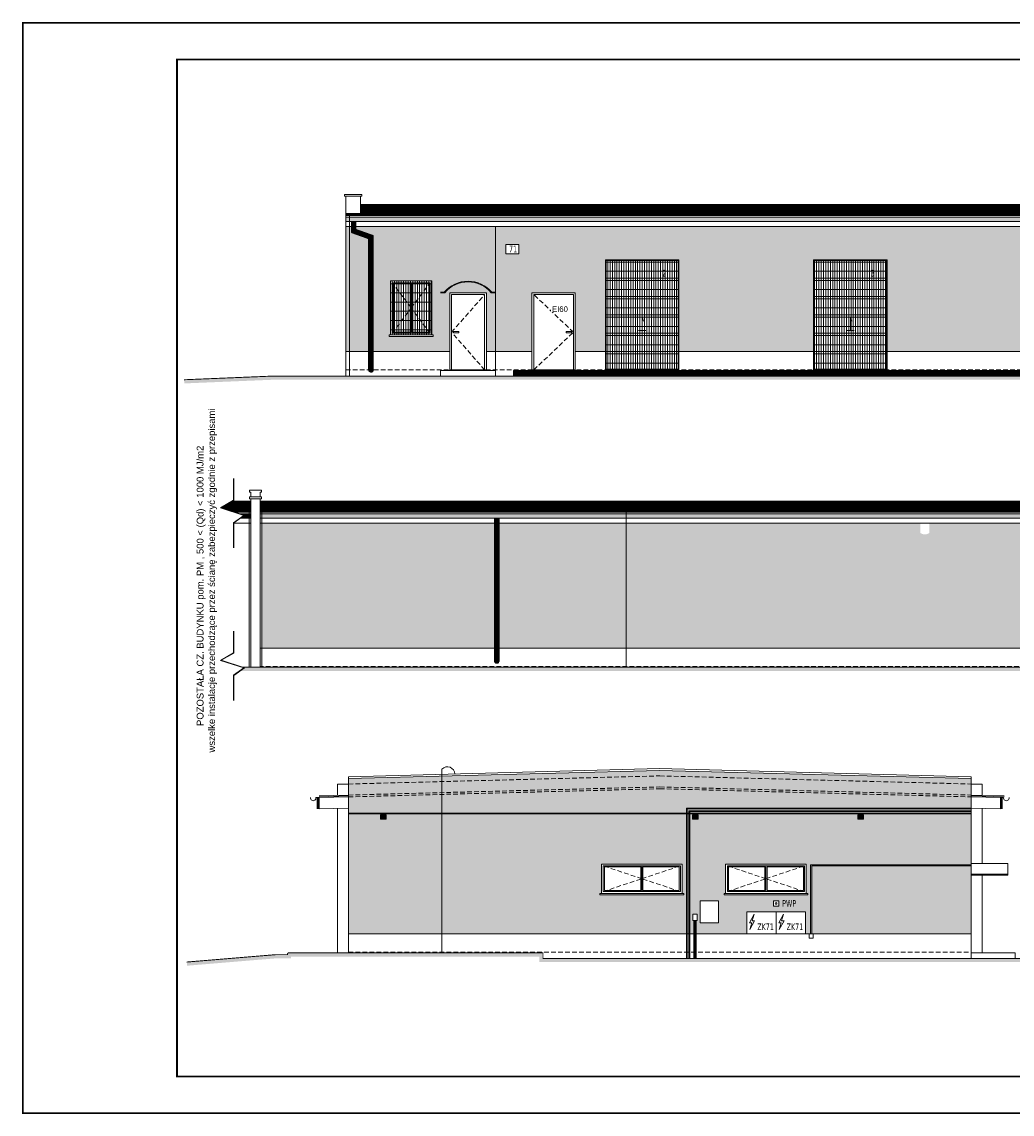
# Model space of a CAD drawing. Header units: centimetres. Extents: x -2715 to 104803, y -5579 to 32152.
# Tile 26 of 27: x 100598 to 103295, y -1446 to 1529. Entities that reach past the tile are written whole.
import ezdxf

# ---------------------------------------------------------------- set-up
doc = ezdxf.new("R2010")
doc.units = ezdxf.units.CM
doc.header["$MEASUREMENT"] = 0
doc.linetypes.add('HIDDENX2', pattern=[19.05, 12.7, -6.35])
for name, color, linetype, lineweight in [('1_ hatch', 252, 'Continuous', 9), ('1_ projection', 252, 'HIDDENX2', 5), ('1_ view 1', 252, 'Continuous', 15), ('1_ view 2', 252, 'Continuous', 13), ('1_ view 3', 252, 'Continuous', 9), ('3_ PPOŻ  opisy', 252, 'Continuous', 18)]:
    doc.layers.add(name, color=color, linetype=linetype, lineweight=lineweight)
doc.styles.add('H_POM', font='ARIALN.TTF', dxfattribs={"width": 0.7, "height": 18})
doc.styles.add('TXT_D', font='arial.ttf')
doc.linetypes.add('FENCELINE12B', pattern='A,6,-1.333,[149,AAA.SHX,S=0.25,R=0,X=0,Y=0],-1.333,[149,AAA.SHX,S=0.25,R=0,X=0,Y=0],-1.333', length=9.999)
pattern_1 = [(0, (15264.638, 8489.4772), (1.5625, 3.125), [0, -3.125])]

# ---------------------------------------------------------------- blocks, each defined once
blk = doc.blocks.new('FGFHFGHGF')
at = {"layer": '1_ view 3', "true_color": 0x1d5d29}
h = blk.add_hatch(dxfattribs=at)
h.set_pattern_fill('ANSI31', color=99, scale=50, angle=45)
h.set_pattern_definition([(90, (-86537.546, 7665.9413), (-6.25, 4e-16), [])])
h.paths.add_polyline_path([(-200, 0), (-200, -300), (0, -300), (0, 0)])
h = blk.add_hatch(dxfattribs=at)
h.set_pattern_fill('ANSI31', color=99, scale=200, angle=315)
h.paths.add_polyline_path([(-200, 0), (-200, -300), (0, -300), (0, 0)])
at = {"layer": '1_ view 3', "color": 99, "true_color": 0x1d5d29}
blk.add_lwpolyline([(-200, 0), (-200, -300), (0, -300), (0, 0), (-200, 0)], dxfattribs=at)
blk = doc.blocks.new('HGJTKHKJHL')
at = {"layer": '1_ projection'}
for points in [[(5, -142), (56, -73.5), (5, -5)], [(107, -142), (56, -73.5), (107, -5)]]:
    blk.add_lwpolyline(points, dxfattribs=at)
at = {"layer": '1_ view 1'}
for points in [[(0, -147), (0, 0), (112, 0), (112, -147), (0, -147), (0, 0)], [(-4, -147), (-4, -147), (-4, -147), (-4, -151), (112, -151), (116, -151), (116, -147), (-4, -147), (-4, -151)]]:
    blk.add_lwpolyline(points, dxfattribs=at)
for points in [[(5, -5), (107, -5), (107, -142), (5, -142)], [(56, -5), (5, -5), (5, -142), (56, -142)], [(53, -8), (8, -8), (8, -139), (53, -139)], [(56, -5), (107, -5), (107, -142), (56, -142)], [(59, -8), (104, -8), (104, -139), (59, -139)]]:
    blk.add_lwpolyline(points, close=True, dxfattribs=at)
blk = doc.blocks.new('FDESFDS')
at = {"layer": '1_ projection', "color": 150}
blk.add_lwpolyline([(45, -210), (-45, -107.5), (45, -5)], dxfattribs=at)
at = {"layer": '1_ view 1', "color": 150}
blk.add_lwpolyline([(-50, -210), (50, -210), (50, 0), (-50, 0), (-50, -210)], dxfattribs=at)
for points in [[(-45, -210), (45, -210), (45, -5), (-45, -5)], [(-40, -109.4), (-24.9, -109.4), (-24.9, -105.6), (-40, -105.6)]]:
    blk.add_lwpolyline(points, close=True, dxfattribs=at)
blk = doc.blocks.new('VFDBGFNB')
at = {"layer": '1_ view 1'}
for points in [[(-83.5, 2), (-70.3, 2)], [(-83.5, 0), (-70.3, 0)], [(69.9, 2), (83.1, 2)], [(69.9, 0), (83.1, 0)]]:
    blk.add_lwpolyline(points, dxfattribs=at)
for radius, start, end in [(93.2, 39.7881, 140.1902), (91.2, 39.7977, 140.2023)]:
    blk.add_arc((-0.2, -58.4), radius, start, end, dxfattribs=at)
blk = doc.blocks.new('CDSVCDVCXV')
at = {"layer": '1_ projection', "color": 150}
blk.add_lwpolyline([(-113, -210), (-5, -107.5), (-113, -5)], dxfattribs=at)
at = {"layer": '1_ view 1', "color": 150}
blk.add_lwpolyline([(0, -210), (-118, -210), (-118, 0), (0, 0), (0, -210)], dxfattribs=at)
for points in [[(-5, -210), (-113, -210), (-113, -5), (-5, -5)], [(-10, -109.4), (-25.1, -109.4), (-25.1, -105.6), (-10, -105.6)]]:
    blk.add_lwpolyline(points, close=True, dxfattribs=at)
blk = doc.blocks.new('FEDGDGFH')
at = {"layer": '1_ view 1', "color": 150}
for points in [[(-200, -300), (-200, 0), (0, 0), (0, -300), (-200, -300)], [(-198, -50), (-2, -50)], [(-198, -100), (-2, -100)], [(-198, -150), (-2, -150)], [(-100, -192.8), (-100, -155.2), (-95.8, -167.4)], [(-198, -200), (-2, -200)], [(-110, -192.8), (-90, -192.8)], [(-198, -250), (-2, -250)]]:
    blk.add_lwpolyline(points, dxfattribs=at)
blk.add_lwpolyline([(-198, -298), (-198, -2), (-2, -2), (-2, -298)], close=True, dxfattribs=at)
blk = doc.blocks.new('FCDSFVDSFD')
at = {"layer": '1_ view 3'}
h = blk.add_hatch(dxfattribs=at)
h.set_pattern_fill('ANSI31', color=256, scale=50, angle=45)
h.set_pattern_definition([(90, (-86337.546, 7665.9413), (-6.25, 4e-16), [])])
h.paths.add_polyline_path([(0, 0), (0, -147), (112, -147), (112, 0)])
h = blk.add_hatch(dxfattribs=at)
h.set_pattern_fill('ANSI31', color=256, scale=200, angle=315)
h.set_pattern_definition([(360, (-86337.546, 7665.941), (6e-15, 25), [])])
h.paths.add_polyline_path([(0, 0), (0, -147), (112, -147), (112, 0)])
blk.add_lwpolyline([(0, 0), (0, -147), (112, -147), (112, 0), (0, 0)], dxfattribs=at)
blk = doc.blocks.new('FGRGFDHFH')
at = {"layer": '1_ view 3'}
h = blk.add_hatch(dxfattribs=at)
h.set_pattern_fill('ANSI31', color=256)
h.set_pattern_definition([(45, (-171843.21647, 8947.34377), (-0.08838834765, 0.08838834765), [])])
h.paths.add_polyline_path([(0, 0), (-12.5, 0), (-12.5, -13.7), (0, -13.7)])
h.paths.add_polyline_path([(-12.5, -30), (34.6, -46.7), (34.6, -353.7), (47.1, -353.7), (47.1, -37.8), (0, -21.2), (0, -13.7), (-12.5, -13.7)])
h.paths.add_polyline_path([(47.1, -403.7), (47.1, -353.7), (34.6, -353.7), (34.6, -403.7, -1)])
h.paths.add_polyline_path([(47.1, -403.7), (34.6, -403.7, 1)])
h.paths.add_polyline_path([(34.6, -403.7), (47.1, -403.7, 1)], flags=16)
at = {"layer": '1_ view 2'}
for points in [[(-12.5, 0), (-12.5, 0), (-12.5, -30), (34.6, -46.7), (34.6, -403.7)], [(-12.5, 0), (0, 0), (0, -21.2), (47.1, -37.8), (47.1, -403.7)]]:
    blk.add_lwpolyline(points, dxfattribs=at)
blk.add_circle((40.9, -403.7), 6.25, dxfattribs=at)
blk = doc.blocks.new('hgfhygfjhgjhgk')
at = {"layer": '1_ projection', "color": 150}
for points in [[(5, -75), (110, -40), (5, -5)], [(215, -75), (110, -40), (215, -5)]]:
    blk.add_lwpolyline(points, dxfattribs=at)
at = {"layer": '1_ view 1', "color": 150}
for points in [[(0, -80), (0, 0), (220, 0), (220, -80), (0, -80), (0, 0)], [(-4, -80), (-4, -80), (-4, -80), (-4, -84), (220, -84), (224, -84), (224, -80), (-4, -80), (-4, -84)]]:
    blk.add_lwpolyline(points, dxfattribs=at)
for points in [[(5, -5), (215, -5), (215, -75), (5, -75)], [(110, -5), (5, -5), (5, -75), (110, -75)], [(107, -8), (8, -8), (8, -72), (107, -72)], [(110, -5), (215, -5), (215, -75), (110, -75)], [(113, -8), (212, -8), (212, -72), (113, -72)]]:
    blk.add_lwpolyline(points, close=True, dxfattribs=at)
blk = doc.blocks.new('FDGFDHGFH')
at = {"layer": '1_ view 1'}
blk.add_lwpolyline([(0, 15), (0, 0), (15, 0), (15, 15), (0, 15)], dxfattribs=at)
blk.add_circle((7.5, 7.5), 2.24, dxfattribs=at)
blk = doc.blocks.new('hgfjhgjhgjhg')
at = {"layer": '1_ hatch', "true_color": 0xbddeff}
h = blk.add_hatch(dxfattribs=at)
h.set_pattern_fill('ANSI31', color=254)
h.set_pattern_definition([(45, (-82804.55059, 7534.08884), (-0.08838834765, 0.08838834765), [])])
h.paths.add_polyline_path([(-15.2, 0), (0, 0), (0, -11.6), (-15.2, -11.6)])
at = {"layer": '1_ view 3'}
for points in [[(-15.2, 0), (0, 0), (0, -11.6), (-15.2, -11.6)], [(-13.2, -2), (-2, -2), (-2, -9.6), (-13.2, -9.6)]]:
    blk.add_lwpolyline(points, close=True, dxfattribs=at)
blk = doc.blocks.new('HBGFHGFJGJHG')
at = {"layer": '1_ view 3'}
h = blk.add_hatch(dxfattribs=at)
h.set_pattern_fill('ANSI31', color=256, angle=180)
h.set_pattern_definition([(135, (86395.63035, 10390.49092), (0.08838834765, 0.08838834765), [])])
h.paths.add_polyline_path([(6.2, -388.7), (6.2, 0), (-6.2, 0), (-6.2, -388.7, 1)])
at = {"layer": '1_ view 2'}
for points in [[(6.2, 0), (-6.2, 0), (-6.2, -21.2), (-6.2, -37.8), (-6.2, -388.7)], [(6.2, 0), (6.2, 0), (6.2, -30), (6.2, -46.7), (6.2, -388.7)]]:
    blk.add_lwpolyline(points, dxfattribs=at)
blk.add_circle((0, -388.7), 6.25, dxfattribs=at)

msp = doc.modelspace()

# ---------------------------------------------------------------- hatches: boundary and pattern name
at = {"layer": '1_ hatch'}
h = msp.add_hatch(dxfattribs=at)
h.set_pattern_fill('ANSI31', color=256, scale=10, angle=270)
h.set_pattern_definition([(45, (22028.7546, 4194.2433), (-0.883883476, 0.883883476), [])])
h.paths.add_polyline_path([(101520.18, 1007.28), (104423.18, 1007.28), (104423.18, 1031.54), (101520.18, 1031.54)])
at = {"layer": '1_ hatch', "true_color": 0xe3dfc4}
h = msp.add_hatch(dxfattribs=at)
h.set_pattern_fill('DOTS', color=254, scale=50)
h.set_pattern_definition(pattern_1)
h.paths.add_polyline_path([(101763.18, 791.54), (101863.18, 791.54), (101863.18, 631.53), (101888.18, 631.53), (101888.18, 971.54), (101507.68, 971.54), (101507.68, 964.12), (101554.83, 947.47), (101554.83, 631.53), (101763.18, 631.53)])
h.paths.add_polyline_path([(101489.92, 971.54), (101489.92, 631.53), (101542.33, 631.53), (101542.33, 938.62), (101495.18, 955.28), (101495.18, 971.54)])
h.paths.add_polyline_path([(101489.92, 971.54), (101480.18, 971.54), (101480.18, 631.53), (101489.92, 631.53)])
h.paths.add_polyline_path([(101714.18, 676.54), (101718.18, 676.54), (101718.18, 672.54), (101598.18, 672.54), (101598.18, 676.54), (101602.18, 676.54), (101602.18, 823.54), (101714.18, 823.54)], flags=16)
h.paths.add_polyline_path([(101709.18, 818.54), (101709.18, 681.54), (101607.18, 681.54), (101607.18, 818.54)], flags=0)
h.paths.add_polyline_path([(101655.18, 754.07), (101658.18, 750.04), (101661.18, 754.07), (101661.18, 815.54), (101706.18, 815.54), (101706.18, 684.54), (101661.18, 684.54), (101661.18, 746.01), (101658.18, 750.04), (101655.18, 746.01), (101655.18, 684.54), (101610.18, 684.54), (101610.18, 815.54), (101655.18, 815.54)], flags=0)
h.paths.add_polyline_path([(101655.18, 746.01), (101655.18, 754.07), (101610.18, 814.51), (101610.18, 685.57)], flags=0)
h.paths.add_polyline_path([(101661.18, 684.54), (101706.18, 684.54), (101706.18, 685.57), (101661.18, 746.01)], flags=0)
h.paths.add_polyline_path([(101661.18, 748.18), (101659.61, 748.18), (101659.61, 751.08), (101661.18, 751.08)], flags=0)
h.paths.add_polyline_path([(101661.18, 748.18), (101661.18, 751.08), (101659.61, 751.08), (101659.61, 748.18)], flags=0)
at = {"layer": '1_ hatch'}
h = msp.add_hatch(dxfattribs=at)
h.set_pattern_fill('ANSI37', color=256, scale=20)
h.set_pattern_definition([(45, (15264.638, 8489.4772), (-1.76776695, 1.76776695), []), (135, (15264.638, 8489.4772), (-1.76776695, -1.76776695), [])])
h.paths.add_polyline_path([(101937.18, 564.54), (101937.18, 579.54), (104448.18, 579.54), (104448.18, 564.54)])
h = msp.add_hatch(dxfattribs=at)
h.set_pattern_fill('AR-HBONE', color=256, angle=360, style=0)
h.set_pattern_definition([(135, (22028.7546, 12797.9804), (-5.65685425, 0), [12, -4]), (225, (22025.9262, 12800.809), (-5.65685425, 1e-15), [12, -4])])
h.paths.add_polyline_path([(101280.18, 564.54), (101039.75, 554.54), (101040.17, 544.54), (101280.39, 554.54), (104494.93, 554.54), (104494.93, 557.34), (104484.81, 564.54)])
h = msp.add_hatch(dxfattribs=at)
h.set_pattern_fill('ANSI31', color=256, scale=10, angle=270)
h.set_pattern_definition([(45, (-63750.516, 4829.435), (-0.8838834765, 0.8838834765), [])])
h.paths.add_polyline_path([(101140.92, 205.83), (101171.36, 223.59), (101221.52, 223.59), (101221.52, 199.32), (101161.17, 199.32)])
h = msp.add_hatch(dxfattribs=at)
h.set_pattern_fill('ANSI31', color=256, scale=10, angle=270)
h.set_pattern_definition([(45, (21849.6542, 3386.2879), (-0.883883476, 0.883883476), [])])
h.paths.add_polyline_path([(104149.52, 199.32), (101246.52, 199.32), (101246.52, 223.59), (104149.52, 223.59)])
h = msp.add_hatch(dxfattribs=at)
h.set_pattern_fill('AR-HBONE', color=256, angle=180, style=0)
h.set_pattern_definition([(135, (21849.654, 12005.025), (-5.65685425, 0), [12, -4]), (225, (21846.8258, 12007.8534), (-5.65685425, 1e-15), [12, -4])])
h.paths.add_polyline_path([(101200.01, -228.42), (101204.12, -229.74), (101191.92, -238.42), (104389.31, -238.42), (104629.54, -248.41), (104629.95, -238.42), (104389.52, -228.42)])
h = msp.add_hatch(dxfattribs=at)
h.set_pattern_fill('AR-HBONE', color=256, angle=360, style=0)
h.set_pattern_definition([(135, (-63564.3072, 12326.677), (-5.65685425, 0), [12, -4]), (225, (-63567.1357, 12329.5052), (-5.65685425, 1e-15), [12, -4])])
h.paths.add_polyline_path([(101047.69, -1041.34), (101046.86, -1031.37), (101287.88, -1011.37), (101321.22, -1011.37), (101321.22, -1008.87), (101323.49, -1006.37), (102017.29, -1006.37), (102017.29, -1021.37), (103396.35, -1021.37), (103623.73, -1031.37), (103623.29, -1041.37), (103396.13, -1031.37), (102007.29, -1031.37), (102007.29, -1016.37), (101331.22, -1016.37), (101331.22, -1021.37), (101288.3, -1021.37)])
at = {"layer": '1_ view 1', "true_color": 0xe3dfc4}
h = msp.add_hatch(dxfattribs=at)
h.set_pattern_fill('DOTS', color=254, scale=50)
h.set_pattern_definition([(0, (23517.8356, 7681.5218), (1.5625, 3.125), [0, -3.125])])
h.paths.add_polyline_path([(101885.27, 163.58), (101251.52, 163.58), (101251.52, -176.42), (101885.27, -176.42)])
h.paths.add_polyline_path([(101897.77, -176.42), (102243.52, -176.42), (102243.52, 163.58), (101897.77, 163.58)])
h.paths.add_polyline_path([(104179.78, -176.42), (104179.78, 163.58), (104174.52, 163.58), (104174.52, 147.33), (104127.38, 130.67), (104127.38, -176.42)])
h.paths.add_polyline_path([(104179.78, -176.42), (104189.52, -176.42), (104189.52, 163.58), (104179.78, 163.58)])
h.paths.add_polyline_path([(104127.38, -176.42), (104127.38, -211.42, -1), (104114.88, -211.42), (104114.88, 139.51), (104162.02, 156.17), (104162.02, 163.58), (103694.52, 163.58), (103694.52, 137.37, -0.3342668), (103669.52, 137.37), (103669.52, 163.58), (103069.52, 163.58), (103069.52, 137.37, -0.3342668), (103044.52, 137.37), (103044.52, 163.58), (102243.52, 163.58), (102243.52, -176.42), (104179.78, -176.42)])
h.paths.add_polyline_path([(103961.52, 12.58), (103965.52, 12.58), (103965.52, 8.58), (103757.52, 8.58), (103757.52, 12.58), (103761.52, 12.58), (103761.52, 107.58), (103961.52, 107.58)], flags=16)
h.paths.add_polyline_path([(103956.52, 102.58), (103956.52, 17.58), (103766.52, 17.58), (103766.52, 102.58)], flags=0)
h.paths.add_polyline_path([(103858.5, 61.42), (103861.5, 60.08), (103864.5, 61.42), (103864.5, 99.58), (103953.52, 99.58), (103953.52, 20.58), (103864.5, 20.58), (103864.5, 58.74), (103861.5, 60.06), (103858.5, 58.72), (103858.5, 20.58), (103769.52, 20.58), (103769.52, 99.58), (103858.5, 99.58)], flags=0)
h.paths.add_polyline_path([(103858.5, 58.72), (103858.5, 61.42), (103773.22, 99.58), (103769.52, 99.58), (103769.52, 20.58), (103773.23, 20.58)], flags=0)
h.paths.add_polyline_path([(103864.5, 20.58), (103949.81, 20.58), (103864.5, 58.74)], flags=0)
h = msp.add_hatch(dxfattribs=at)
h.set_pattern_fill('DOTS', color=254, scale=50)
h.set_pattern_definition([(0, (18785.202, 6903.5663), (1.5625, 3.125), [0, -3.125])])
h.paths.add_polyline_path([(102732.2, -894.38), (102732.2, -954.38), (103183.16, -954.38), (103183.16, -531.52), (102334.77, -509.37), (101487.42, -531.52), (101487.29, -954.38), (102572.26, -954.38), (102572.26, -894.38)])
h.paths.add_polyline_path([(102437.25, -918.62), (102425.09, -918.62), (102425.09, -900.58), (102437.25, -900.58)], flags=16)
h.paths.add_polyline_path([(102659.73, -864.38), (102659.73, -879.38), (102644.73, -879.38), (102644.73, -864.38)], flags=16)
h.paths.add_polyline_path([(102445.01, -864.38), (102495.01, -864.38), (102495.01, -924.38), (102445.01, -924.38)], flags=16)
h.paths.add_polyline_path([(102514.34, -844.37), (102514.34, -764.37), (102734.31, -764.37), (102734.31, -844.37), (102738.31, -844.37), (102738.31, -848.37), (102510.34, -848.37), (102510.34, -844.37)], flags=16)
h.paths.add_polyline_path([(102176.34, -844.37), (102176.34, -764.37), (102396.31, -764.37), (102396.31, -844.37), (102400.31, -844.37), (102400.31, -848.37), (102172.34, -848.37), (102172.34, -844.37)], flags=16)
h.paths.add_polyline_path([(102530.58, -777.27), (102559.92, -777.27), (102559.92, -792.79), (102530.58, -792.79)], flags=8)
h.paths.add_polyline_path([(102654.47, -871.88, 1), (102649.99, -871.88, 1)], flags=0)
h.paths.add_polyline_path([(102729.31, -769.37), (102729.31, -839.37), (102519.34, -839.37), (102519.34, -769.37)], flags=0)
h.paths.add_polyline_path([(102621.31, -803.37), (102624.31, -804.37), (102627.31, -803.37), (102627.31, -772.37), (102726.31, -772.37), (102726.31, -836.37), (102627.31, -836.37), (102627.31, -805.37), (102624.31, -804.37), (102621.31, -805.38), (102621.31, -836.37), (102522.34, -836.37), (102522.34, -772.37), (102621.31, -772.37)], flags=0)
h.paths.add_polyline_path([(102621.31, -805.38), (102621.31, -803.37), (102528.34, -772.37), (102522.34, -772.37), (102522.34, -836.37), (102528.34, -836.37)], flags=0)
h.paths.add_polyline_path([(102627.31, -836.37), (102720.31, -836.37), (102627.31, -805.37)], flags=0)
h.paths.add_polyline_path([(102391.31, -769.37), (102391.31, -839.37), (102181.34, -839.37), (102181.34, -769.37)], flags=0)
h.paths.add_polyline_path([(102283.31, -803.37), (102286.31, -804.37), (102289.31, -803.37), (102289.31, -772.37), (102388.31, -772.37), (102388.31, -836.37), (102289.31, -836.37), (102289.31, -805.37), (102286.31, -804.37), (102283.31, -805.38), (102283.31, -836.37), (102184.34, -836.37), (102184.34, -772.37), (102283.31, -772.37)], flags=0)
h.paths.add_polyline_path([(102283.31, -805.38), (102283.31, -803.37), (102190.34, -772.37), (102184.34, -772.37), (102184.34, -836.37), (102190.34, -836.37)], flags=0)
h.paths.add_polyline_path([(102289.31, -836.37), (102382.31, -836.37), (102289.31, -805.37)], flags=0)
at = {"layer": '1_ view 3'}
h = msp.add_hatch(dxfattribs=at)
h.set_pattern_fill('ANSI31', color=256)
h.set_pattern_definition([(45, (15264.63798, 8489.47722), (-0.08838834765, 0.08838834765), [])])
h.paths.add_polyline_path([(101480.18, 997.28), (101480.18, 985.28), (104423.18, 985.28), (104423.18, 997.28)])
at = {"layer": '1_ view 3', "true_color": 0xffffd6}
h = msp.add_hatch(dxfattribs=at)
h.set_pattern_fill('DOTS', scale=50)
h.set_pattern_definition(pattern_1)
h.paths.add_polyline_path([(102754.35, 881.54), (102954.35, 881.54), (102954.35, 631.53), (103389.33, 631.53), (103389.33, 947.47), (103436.47, 964.12), (103436.47, 971.54), (101888.18, 971.54), (101888.18, 631.53), (101987.18, 631.53), (101987.18, 791.54), (102105.18, 791.54), (102105.18, 631.53), (102187.18, 631.53), (102187.18, 881.54), (102387.18, 881.54), (102387.18, 631.53), (102754.35, 631.53)])
h.paths.add_polyline_path([(103448.97, 955.28), (103401.83, 938.62), (103401.83, 631.53), (103455.52, 631.53), (103455.52, 881.54), (103655.52, 881.54), (103655.52, 631.53), (104156.68, 631.53), (104156.68, 881.54), (104356.68, 881.54), (104356.68, 631.53), (104418.18, 631.53), (104418.18, 971.54), (103448.97, 971.54)])
h.paths.add_polyline_path([(101920.13, 928.81), (101948.01, 928.81), (101948.01, 892.75), (101920.13, 892.75)], flags=24)
h.paths.add_polyline_path([(101951.03, 922.73), (101951.03, 897.73), (101916.03, 897.73), (101916.03, 922.73)], flags=16)
at = {"layer": '1_ view 3'}
h = msp.add_hatch(dxfattribs=at)
h.set_pattern_fill('ANSI31', color=256, angle=180)
h.set_pattern_definition([(45, (18053.53729, 7681.52178), (-0.08838834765, 0.08838834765), [])])
h.paths.add_polyline_path([(101221.52, 189.33), (101221.52, 177.33), (101192.6, 177.33), (101204.12, 185.52), (101192.27, 189.33)])
h = msp.add_hatch(dxfattribs=at)
h.set_pattern_fill('ANSI31', color=256, angle=180)
h.set_pattern_definition([(45, (15085.53754, 7681.52178), (-0.08838834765, 0.08838834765), [])])
h.paths.add_polyline_path([(104189.52, 189.33), (104189.52, 177.33), (101246.52, 177.33), (101246.52, 189.33)])

# ---------------------------------------------------------------- linework, layer by layer
at = {"lineweight": 50, "const_width": 5}
msp.add_lwpolyline([(100600.17, -1443.15), (100600.17, 1526.85), (104800.17, 1526.85), (104800.17, -1443.15), (100600.17, -1443.15)], dxfattribs=at)
at = {"lineweight": 50}
msp.add_lwpolyline([(101020.17, -1343.15, 5, 5, 0), (101020.17, 1426.85, 5, 5, 0), (104700.17, 1426.85, 5, 5, 0), (104700.17, -1343.15, 5, 5, 0)], format="xyseb", close=True, dxfattribs=at)
at = {"layer": '1_ projection'}
for points in [[(101480.18, 581.54), (104423.18, 581.54)], [(104189.52, -226.42), (101246.52, -226.42)], [(101487.29, -546.53), (101487.29, -546.53), (102335.29, -524.36), (103183.29, -546.53), (103213.29, -547.33)], [(101487.29, -576.54), (102335.29, -554.37), (103183.29, -576.54)], [(101487.29, -581.54), (102335.29, -559.37), (103183.29, -581.54)], [(101487.29, -1004.37), (103183.29, -1004.37)]]:
    msp.add_lwpolyline(points, dxfattribs=at)
at = {"layer": '1_ view 1'}
for points in [[(101476.18, 1054.38), (101524.18, 1054.38), (101524.18, 1059.38), (101476.18, 1059.38)], [(101480.18, 1007.28), (101520.18, 1007.28), (101520.18, 1054.38), (101480.18, 1054.38)], [(104423.18, 1002.28), (101480.18, 1002.28), (101480.18, 1007.28), (104423.18, 1007.28)], [(101480.18, 1004.78), (104423.18, 1004.78), (104423.18, 1002.28), (101480.18, 1002.28)], [(101507.68, 971.54), (101520.18, 971.54), (101520.18, 971.54), (101520.18, 971.54), (101507.68, 971.54)], [(101659.61, 748.18), (101661.18, 748.18), (101661.18, 751.08), (101659.61, 751.08)], [(101250.52, 230.64), (101217.52, 230.64), (101217.52, 235.64), (101250.52, 235.64)], [(101246.52, 194.33), (104189.52, 194.33), (104189.52, 199.32), (101246.52, 199.32)], [(104189.52, 196.82), (101246.52, 196.82), (101246.52, 194.33), (104189.52, 194.33)], [(103283.29, -794.37), (103183.29, -794.37), (103183.29, -762.94), (103283.29, -762.94)]]:
    msp.add_lwpolyline(points, close=True, dxfattribs=at)
at = {"layer": '1_ view 1', "linetype": 'FENCELINE12B', "ltscale": 5}
for points in [[(101489.92, 564.54), (101489.92, 1002.28), (101489.92, 1002.28), (101525.18, 1002.28), (101525.18, 1017.28), (101525.18, 1017.28), (104418.18, 1017.28)], [(101146.91, 209.32), (101216.52, 209.32)], [(104179.78, -228.42), (104179.78, 194.33), (104179.78, 194.33), (104144.52, 194.33), (104144.52, 209.32), (104144.52, 209.32), (101251.52, 209.32)], [(102243.52, -228.42), (102243.52, 209.32)]]:
    msp.add_lwpolyline(points, dxfattribs=at)
at = {"layer": '1_ view 1'}
for points in [[(101520.18, 1007.28), (101520.18, 1031.54), (104423.18, 1031.54), (104423.18, 1007.28), (101520.18, 1007.28)], [(101507.68, 971.54), (104423.18, 971.54), (104423.18, 1002.28), (101480.18, 1002.28), (101480.18, 971.54), (101495.18, 971.54)], [(101495.18, 971.54), (101480.18, 971.54), (101480.18, 581.54)], [(101495.18, 971.54), (101480.18, 971.54)], [(101520.18, 971.54), (101507.68, 971.54)], [(101888.18, 971.54), (101888.18, 581.54)], [(101888.18, 581.54), (101888.18, 971.54)], [(101480.18, 581.54), (101480.18, 564.54), (104484.81, 564.54)], [(101738.18, 579.54), (101888.18, 579.54), (101888.18, 564.54), (101738.18, 564.54), (101738.18, 579.54)], [(101173.78, 96.48), (101173.78, 165.16), (101201.91, 185.18), (101138.48, 205.57), (101173.78, 226.15), (101173.78, 285.39)], [(101174.78, 96.48), (101174.78, 164.64), (101204.12, 185.52), (101140.92, 205.83), (101174.78, 225.58), (101174.78, 285.39)], [(101171.36, 223.59), (101221.52, 223.59), (101221.52, 199.32), (101161.17, 199.32)], [(101246.52, -228.42), (101246.52, 230.64), (101221.52, 230.64), (101221.52, -226.42)], [(104149.52, 199.32), (104149.52, 223.59), (101246.52, 223.59), (101246.52, 199.32), (104149.52, 199.32)], [(101161.17, 199.32), (101221.52, 199.32), (101221.52, 194.33), (101176.72, 194.33)], [(101168.94, 196.82), (101221.52, 196.82), (101221.52, 194.33), (101176.72, 194.33)], [(101174.78, 163.58), (101221.52, 163.58), (101221.52, 194.33), (101176.72, 194.33)], [(104162.02, 163.58), (101246.52, 163.58), (101246.52, 194.33), (104189.52, 194.33), (104189.52, 163.58), (104174.52, 163.58)], [(101173.78, -318.78), (101173.78, -250.1), (101201.91, -230.08), (101138.48, -209.69), (101173.78, -189.1), (101173.78, -129.87)], [(101174.78, -318.78), (101174.78, -250.62), (101204.12, -229.74), (101140.92, -209.43), (101174.78, -189.68), (101174.78, -129.87)], [(104189.52, -211.42), (104189.52, -228.42), (101200.01, -228.42)], [(101487.29, -612.32), (101487.29, -526.52), (102334.77, -504.36), (103183.29, -526.52), (103183.29, -612.32)], [(101487.29, -526.52), (102334.77, -504.36), (103183.29, -526.52)], [(101487.42, -531.52), (102334.77, -509.37), (103183.16, -531.52)], [(101402.29, -614.44), (101402.29, -583.69)], [(101404.79, -614.44), (101404.79, -583.69)], [(101407.16, -578.63), (101487.29, -576.54)], [(101407.23, -581.13), (101487.29, -579.04)], [(101487.29, -1006.37), (101487.29, -612.32), (101407.29, -614.37), (101407.29, -583.63), (101487.29, -581.54)], [(103183.29, -581.54), (103263.29, -583.63), (103263.29, -614.37), (103183.29, -612.32), (103183.29, -1021.37), (102017.29, -1021.37)], [(103183.29, -576.54), (103273.42, -578.89)], [(103183.29, -579.04), (103273.35, -581.39)], [(103265.79, -614.44), (103265.79, -583.69)], [(103268.29, -614.44), (103268.29, -583.69)], [(103183.29, -794.37), (103283.29, -794.37), (103283.29, -791.87), (103183.29, -791.87), (103183.29, -794.37), (103283.29, -794.37)], [(102592.48, -900.76), (102579.36, -924.65), (102585.57, -924.65), (102580.65, -943.15), (102593.66, -918.96), (102587.18, -918.96), (102592.48, -900.76)], [(102672.44, -900.76), (102659.33, -924.65), (102665.53, -924.65), (102660.61, -943.15), (102673.63, -918.96), (102667.14, -918.96), (102672.44, -900.76)], [(103183.29, -1006.37), (103303.29, -1006.37), (103303.29, -1021.37), (103183.29, -1021.37), (103183.29, -1006.37)]]:
    msp.add_lwpolyline(points, dxfattribs=at)
at = {"layer": '1_ view 1', "const_width": 2.5}
for points in [[(104484.81, 564.54), (101480.18, 564.54), (101280.18, 564.54), (101039.75, 554.54)], [(101200.01, -228.42), (104189.52, -228.42), (104389.52, -228.42), (104629.95, -238.42)], [(103623.73, -1031.37), (103396.35, -1021.37), (102017.29, -1021.37), (102017.29, -1006.37), (101323.49, -1006.37), (101321.22, -1008.87), (101321.22, -1011.37), (101287.88, -1011.37), (101046.86, -1031.37)]]:
    msp.add_lwpolyline(points, dxfattribs=at)
at = {"layer": '1_ view 1', "color": 150}
for points in [[(101937.18, 564.54), (101937.18, 579.54), (104448.18, 579.54), (104448.18, 564.54), (101937.18, 564.54)], [(101457.29, -577.32), (101457.29, -547.33), (101487.29, -546.53)], [(103213.29, -577.32), (103213.29, -547.33), (103183.29, -546.53)], [(101457.29, -1006.37), (101457.29, -613.09)], [(103213.29, -613.09), (103213.29, -762.94)], [(103213.29, -794.37), (103213.29, -1006.37)]]:
    msp.add_lwpolyline(points, dxfattribs=at)
at = {"layer": '1_ view 1', "color": 150, "linetype": 'FENCELINE12B', "ltscale": 5}
for points in [[(101251.52, 209.32), (101251.52, 199.32), (101251.52, -228.42)], [(101216.52, 205.04), (101216.52, 199.32), (101216.52, -228.42)]]:
    msp.add_lwpolyline(points, dxfattribs=at)
at = {"layer": '1_ view 1', "linetype": 'FENCELINE12B', "ltscale": 5}
msp.add_lwpolyline([(101777.27, -518.94, 0.64735), (101741.98, -505.73), (101741.98, -1006.37)], format="xyb", dxfattribs=at)
at = {"layer": '1_ view 1'}
for points in [[(101406.22, -587.04), (101406.22, -583.32), (101398.81, -583.32, -1.141943), (101383.81, -583.32, 1.141943)], [(103264.36, -587.04), (103264.36, -583.32), (103271.78, -583.32, 1.141943), (103286.78, -583.32, -1.141943)]]:
    msp.add_lwpolyline(points, format="xyb", dxfattribs=at)
at = {"layer": '1_ view 2'}
for points in [[(101480.18, 997.28), (101480.18, 985.28), (104423.18, 985.28), (104423.18, 997.28), (101480.18, 997.28)], [(101542.33, 631.53), (101480.18, 631.53), (101480.18, 581.54), (101480.18, 971.54), (101495.18, 971.54)], [(101520.18, 971.54), (104423.18, 971.54)], [(101763.18, 631.53), (101554.83, 631.53)], [(101987.18, 631.53), (101863.18, 631.53)], [(102187.18, 631.53), (102105.18, 631.53)], [(102754.35, 631.53), (102387.18, 631.53)], [(103455.52, 631.53), (102954.35, 631.53)], [(101192.27, 189.33), (101221.52, 189.33)], [(101221.52, 189.33), (101221.52, 177.33), (101192.6, 177.33)], [(104189.52, 189.33), (104189.52, 177.33), (101246.52, 177.33), (101246.52, 189.33), (104189.52, 189.33)], [(104114.49, -176.42), (101246.52, -176.42)], [(102572.26, -954.38), (102572.26, -894.38), (102652.23, -894.38), (102652.23, -954.38), (102572.26, -954.38), (102572.26, -894.38)], [(102652.23, -954.38), (102652.23, -894.38), (102732.2, -894.38), (102732.2, -954.38), (102652.23, -954.38), (102652.23, -894.38)], [(102407.76, -954.38), (101487.29, -954.38), (101487.29, -954.38), (101487.29, -954.38), (101487.29, -954.38)], [(102414.76, -954.38), (102409.76, -954.38)], [(102428.14, -954.38), (102416.76, -954.38)], [(102432.2, -954.38), (102430.14, -954.38)], [(103183.29, -954.38), (102434.2, -954.38)]]:
    msp.add_lwpolyline(points, dxfattribs=at)
at = {"layer": '1_ view 3'}
for points in [[(101916.03, 922.73), (101951.03, 922.73), (101951.03, 897.73), (101916.03, 897.73), (101916.03, 922.73)], [(103183.29, -612.32), (102407.76, -612.32), (102407.76, -1021.37)], [(103183.29, -614.32), (102409.76, -614.32), (102409.76, -1021.37)], [(103183.29, -619.32), (102414.76, -619.32), (102414.76, -1021.37)], [(103183.29, -621.32), (102416.76, -621.32), (102416.76, -1021.37)], [(103183.29, -626.32), (101487.29, -626.32)], [(103183.29, -627.32), (101487.29, -627.32)], [(102746.06, -954.38), (102746.06, -766.58), (103183.29, -766.58)], [(102749.06, -954.38), (102749.06, -769.58), (103183.29, -769.58)], [(102445.01, -924.38), (102495.01, -924.38), (102495.01, -864.38), (102445.01, -864.38), (102445.01, -924.38), (102495.01, -924.38)], [(102428.14, -918.62), (102428.14, -1021.37)], [(102430.14, -918.62), (102430.14, -1021.37)], [(102432.2, -918.62), (102432.2, -1021.37)], [(102434.2, -918.62), (102434.2, -1021.37)]]:
    msp.add_lwpolyline(points, dxfattribs=at)
at = {"layer": '1_ view 3', "color": 150}
for points in [[(101221.52, 235.64), (101246.52, 235.64), (101246.52, 248.59), (101250.52, 248.59), (101250.52, 253.59), (101217.52, 253.59), (101217.52, 248.59), (101221.52, 248.59), (101221.52, 235.64)], [(101221.52, -228.42), (101246.52, -228.42), (101246.52, 230.64), (101250.52, 230.64), (101250.52, 235.64), (101217.52, 235.64), (101217.52, 230.64), (101221.52, 230.64), (101221.52, -228.42), (101246.52, -228.42)]]:
    msp.add_lwpolyline(points, dxfattribs=at)
at = {"layer": '1_ view 3'}
for points in [[(102437.25, -900.58), (102425.09, -900.58), (102425.09, -918.62), (102437.25, -918.62)], [(102742.24, -954.38), (102752.73, -954.38), (102752.73, -966.64), (102742.24, -966.64)]]:
    msp.add_lwpolyline(points, close=True, dxfattribs=at)

# ---------------------------------------------------------------- block references
at = {"layer": '1_ view 1'}
for name, p in [('FEDGDGFH', (102387.18, 881.54)), ('FEDGDGFH', (102954.35, 881.54)), ('HGJTKHKJHL', (101602.18, 823.54)), ('FDESFDS', (101813.18, 791.54)), ('CDSVCDVCXV', (102105.18, 791.54)), ('HBGFHGFJGJHG', (101891.52, 177.33))]:
    msp.add_blockref(name, p, dxfattribs=at)
at = {"layer": '1_ view 1', "xscale": 0.9022264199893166, "yscale": 0.9022264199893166, "zscale": 0.9022264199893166}
msp.add_blockref('VFDBGFNB', (101813.18, 791.54), dxfattribs=at)
at = {"layer": '1_ view 1', "color": 6}
for name, p in [('hgfjhgjhgjhg', (101589.75, -630.52)), ('hgfjhgjhgjhg', (102439.75, -630.52)), ('hgfjhgjhgjhg', (102889.75, -630.52)), ('hgfhygfjhgjhgk', (102176.34, -764.37)), ('hgfhygfjhgjhgk', (102514.34, -764.37)), ('FDGFDHGFH', (102644.73, -879.38))]:
    msp.add_blockref(name, p, dxfattribs=at)
at = {"layer": '1_ view 3'}
for name, p in [('FGRGFDHFH', (101507.68, 985.28)), ('FGFHFGHGF', (102954.35, 881.54)), ('FCDSFVDSFD', (101602.18, 823.54))]:
    msp.add_blockref(name, p, dxfattribs=at)
at = {"layer": '1_ view 3', "color": 105, "true_color": 0x2fa759}
msp.add_blockref('FGFHFGHGF', (102387.18, 881.54), dxfattribs=at)

# ---------------------------------------------------------------- texts
at = {"layer": '1_ view 3', "char_height": 18, "attachment_point": 1, "style": 'H_POM'}
for s, insert, width in [('{\\fVerdana|b0|i0|c238|p34;\\C7;71}', (101924.63, 919.81), 22.3656), ('{\\fVerdana|b0|i0|c238|p34;\\C7;2}', (102342.04, 853.76), 9.9212), ('{\\fVerdana|b0|i0|c238|p34;\\C7;3}', (102909.2, 853.76), 9.9212), ('{\\fVerdana|b0|i0|c238|p34;\\C7;ZK71}', (102600.73, -926.32), 22.3656), ('{\\fVerdana|b0|i0|c238|p34;\\C7;ZK71}', (102680.69, -926.32), 22.3656)]:
    msp.add_mtext(s, dxfattribs=dict(at, insert=insert, width=width))
at = {"layer": '3_ PPOŻ  opisy', "char_height": 18.45, "attachment_point": 1, "rotation": 90, "style": 'TXT_D'}
for s, insert, width in [('\\pxqc;wszelke instalacje przechodzące przez ścianę zabezpieczyć zgodnie z przepisami', (101105.3, -503.64), 1022.7477), ('\\pxqc;POZOSTAŁA CZ. BUDYNKU pom. PM , 500 < (Qd) < 1000 MJ/m2', (101074.02, -389.26), 765.1436)]:
    msp.add_mtext(s, dxfattribs=dict(at, insert=insert, width=width))
at = {"layer": '3_ PPOŻ  opisy', "insert": (102668.67, -862.74), "char_height": 18, "width": 22.3656, "attachment_point": 1, "style": 'H_POM'}
msp.add_mtext('{\\fVerdana|b0|i0|c238|p34;PWP}', dxfattribs=at)

# ---------------------------------------------------------------- next in the draw order: texts
at = {"layer": '3_ PPOŻ  opisy', "insert": (102038.96, 754.4), "char_height": 15, "width": 48.8787, "attachment_point": 1, "rotation": 0.02018, "style": 'TXT_D', "bg_fill": 3, "box_fill_scale": 1, "bg_fill_color": 1, "bg_fill_transparency": 0}
msp.add_mtext('\\pxqc;EI60', dxfattribs=at)

doc.saveas('drawing.dxf')
